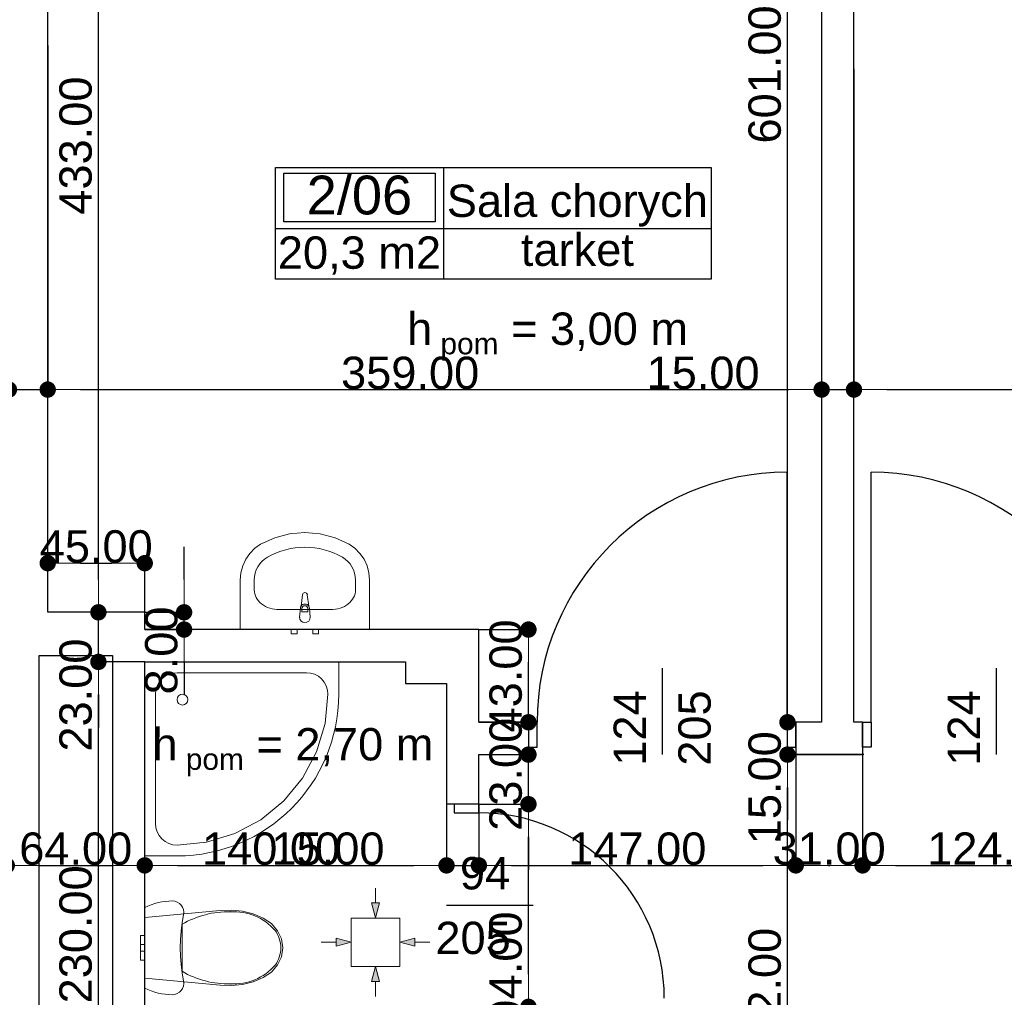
# Model space of a CAD drawing. Header units: millimetres. Extents: x -175445 to -20415, y -559200 to 231527.
# Tile 239 of 256: x -153311 to -148743, y -21024 to -16489. Entities that reach past the tile are written whole.
import ezdxf
from ezdxf.enums import TextEntityAlignment as Align

# ---------------------------------------------------------------- set-up
doc = ezdxf.new("R2010")
doc.units = ezdxf.units.MM
doc.header["$MEASUREMENT"] = 0
for name, color, linetype in [('Drzwi', 7, 'Continuous'), ('Linia', 7, 'Continuous'), ('Obiekt', 7, 'Continuous'), ('Strefa', 7, 'Continuous'), ('Słup', 7, 'Continuous'), ('Tekst', 7, 'Continuous'), ('Wymiary', 63, 'Continuous'), ('Ściana', 7, 'Continuous')]:
    doc.layers.add(name, color=color, linetype=linetype)
doc.styles.add('Arial', font='txt')
doc.styles.add('Times new roman', font='txt')
doc.dimstyles.new('GENERATED_STYLE__1', dxfattribs={"dimtxt": 150, "dimasz": 152, "dimexe": 0.18, "dimexo": 0, "dimgap": 0.09, "dimtad": 1, "dimtih": 1, "dimtoh": 1, "dimlfac": 0.1, "dimzin": 0, "dimdsep": 46, "dimtxsty": 'Arial', "dimblk": 'ARROWHEAD_11', "dimblk1": 'ARROWHEAD_11', "dimblk2": 'ARROWHEAD_11', "dimcen": 0.09, "dimclrd": 114, "dimclre": 114, "dimclrt": 114, "dimazin": 0, "dimtfac": 1, "dimtdec": 4, "dimtmove": 0, "dimatfit": 3, "dimfxl": 1, "dimtolj": 1, "dimtzin": 0, "dimarcsym": 0})
doc.dimstyles.new('GENERATED_STYLE__3', dxfattribs={"dimtxt": 150, "dimasz": 152, "dimexe": 0.18, "dimexo": 0, "dimgap": 0.09, "dimtad": 1, "dimlfac": 0.1, "dimzin": 0, "dimdsep": 46, "dimtxsty": 'Arial', "dimblk": 'ARROWHEAD_11', "dimblk1": 'ARROWHEAD_11', "dimblk2": 'ARROWHEAD_11', "dimcen": 0.09, "dimclrd": 114, "dimclre": 114, "dimclrt": 114, "dimazin": 0, "dimtfac": 1, "dimtdec": 4, "dimtmove": 2, "dimatfit": 3, "dimfxl": 1, "dimtolj": 1, "dimtzin": 0, "dimarcsym": 0})
doc.dimstyles.new('GENERATED_STYLE__4', dxfattribs={"dimtxt": 150, "dimasz": 152, "dimexe": 0.18, "dimexo": 0, "dimgap": 0.09, "dimtad": 1, "dimtih": 1, "dimtoh": 1, "dimlfac": 0.1, "dimzin": 0, "dimdsep": 46, "dimtxsty": 'Arial', "dimblk": 'ARROWHEAD_11', "dimblk1": 'ARROWHEAD_11', "dimblk2": 'ARROWHEAD_11', "dimcen": 0.09, "dimclrd": 114, "dimclre": 114, "dimclrt": 114, "dimazin": 0, "dimtfac": 1, "dimtdec": 4, "dimtmove": 2, "dimatfit": 3, "dimfxl": 1, "dimtolj": 1, "dimtzin": 0, "dimarcsym": 0})

# ---------------------------------------------------------------- blocks, each defined once
blk = doc.blocks.new('Sala chorych_2_06_9', base_point=(-145652.4, 39600))
at = {"layer": 'Strefa'}
for p, q in [((-146431.5, 39882.8), (-144409.7, 39882.8)), ((-146431.5, 39364.2), (-146431.5, 39882.8)), ((-145652.4, 39882.8), (-145652.4, 39364.2)), ((-144409.7, 39882.8), (-144409.7, 39364.2)), ((-146392.5, 39856.9), (-145691.4, 39856.9)), ((-146392.5, 39630.6), (-146392.5, 39856.9)), ((-145691.4, 39856.9), (-145691.4, 39630.6)), ((-146431.5, 39600), (-144409.7, 39600)), ((-145691.4, 39630.6), (-146392.5, 39630.6)), ((-144409.7, 39364.2), (-146431.5, 39364.2))]:
    blk.add_line(p, q, dxfattribs=at)
at = {"layer": 'Strefa', "style": 'Arial'}
for tag, height, p in [('ROOM_NUMBER', 180, (-146042, 39754.9)), ('ROOM_NAME', 150, (-145031.1, 39728.4)), ('ROOM_CALC_AREA', 150, (-146042, 39487.9)), ('floor_f', 150, (-145031.1, 39501.3))]:
    blk.add_attdef(tag, text='', height=height, dxfattribs=at).set_placement(p, align=Align.MIDDLE_CENTER)
blk = doc.blocks.new('ARROWHEAD_11')
at = {"color": 0, "linetype": 'Continuous', "lineweight": 0}
blk.add_line((0, 0), (-1, 0), dxfattribs=at)
at = {"color": 0, "linetype": 'Continuous', "lineweight": 0, "const_width": 0.25, "flags": 128}
blk.add_lwpolyline([(-0.125, 0, 1), (0.125, 0, 1)], format="xyb", close=True, dxfattribs=at)
blk = doc.blocks.new('*D2376')
at = {"layer": 'Defpoints', "color": 0}
for p in [(-153360.7, -16608.8), (-153180.7, -16608.8), (-153180.7, -18204.9)]:
    blk.add_point(p, dxfattribs=at)
at = {"layer": 'Wymiary', "color": 114, "lineweight": -2}
for p, q in [((-153360.7, -16608.8), (-153360.7, -18205.1)), ((-153180.7, -16608.8), (-153180.7, -18205.1)), ((-154156.4, -18204.9), (-153664.7, -18204.9)), ((-153664.7, -18204.9), (-153512.7, -18204.9)), ((-153360.7, -18204.9), (-153180.7, -18204.9)), ((-153028.7, -18204.9), (-152876.7, -18204.9))]:
    blk.add_line(p, q, dxfattribs=at)
at = {"layer": 'Wymiary', "color": 114, "lineweight": -2, "xscale": 152, "yscale": 152, "zscale": 152}
blk.add_blockref('ARROWHEAD_11', (-153360.7, -18204.9), dxfattribs=at)
at = {"layer": 'Wymiary', "color": 114, "lineweight": -2, "xscale": 152, "yscale": 152, "zscale": 152, "rotation": 180}
blk.add_blockref('ARROWHEAD_11', (-153180.7, -18204.9), dxfattribs=at)
at = {"layer": 'Wymiary', "color": 114, "lineweight": 13, "insert": (-153910.6, -18128.2), "char_height": 150, "attachment_point": 5, "style": 'Arial'}
blk.add_mtext('\\A1;18.00', dxfattribs=at)
blk = doc.blocks.new('*D2377')
at = {"layer": 'Defpoints', "color": 0}
for p in [(-153180.7, -16608.8), (-149590.7, -16716.8), (-149590.7, -18204.9)]:
    blk.add_point(p, dxfattribs=at)
at = {"layer": 'Wymiary', "color": 114, "lineweight": -2}
for p, q in [((-153180.7, -16608.8), (-153180.7, -18205.1)), ((-149590.7, -16716.8), (-149590.7, -18205.1)), ((-153028.7, -18204.9), (-149742.7, -18204.9))]:
    blk.add_line(p, q, dxfattribs=at)
at = {"layer": 'Wymiary', "color": 114, "lineweight": -2, "xscale": 152, "yscale": 152, "zscale": 152, "rotation": 180}
blk.add_blockref('ARROWHEAD_11', (-153180.7, -18204.9), dxfattribs=at)
at = {"layer": 'Wymiary', "color": 114, "lineweight": -2, "xscale": 152, "yscale": 152, "zscale": 152}
blk.add_blockref('ARROWHEAD_11', (-149590.7, -18204.9), dxfattribs=at)
at = {"layer": 'Wymiary', "color": 114, "lineweight": 13, "insert": (-151499.6, -18128.2), "char_height": 150, "attachment_point": 5, "style": 'Arial'}
blk.add_mtext('\\A1;359.00', dxfattribs=at)
blk = doc.blocks.new('*D2378')
at = {"layer": 'Defpoints', "color": 0}
for p in [(-149590.7, -16716.8), (-149440.7, -16716.8), (-149440.7, -18204.9)]:
    blk.add_point(p, dxfattribs=at)
at = {"layer": 'Wymiary', "color": 114, "lineweight": -2}
for p, q in [((-149590.7, -16716.8), (-149590.7, -18205.1)), ((-149440.7, -16716.8), (-149440.7, -18205.1)), ((-150386.4, -18204.9), (-149894.7, -18204.9)), ((-149894.7, -18204.9), (-149742.7, -18204.9)), ((-149590.7, -18204.9), (-149440.7, -18204.9)), ((-149288.7, -18204.9), (-149136.7, -18204.9))]:
    blk.add_line(p, q, dxfattribs=at)
at = {"layer": 'Wymiary', "color": 114, "lineweight": -2, "xscale": 152, "yscale": 152, "zscale": 152}
blk.add_blockref('ARROWHEAD_11', (-149590.7, -18204.9), dxfattribs=at)
at = {"layer": 'Wymiary', "color": 114, "lineweight": -2, "xscale": 152, "yscale": 152, "zscale": 152, "rotation": 180}
blk.add_blockref('ARROWHEAD_11', (-149440.7, -18204.9), dxfattribs=at)
at = {"layer": 'Wymiary', "color": 114, "lineweight": 13, "insert": (-150140.6, -18128.2), "char_height": 150, "attachment_point": 5, "style": 'Arial'}
blk.add_mtext('\\A1;15.00', dxfattribs=at)
blk = doc.blocks.new('*D2379')
at = {"layer": 'Defpoints', "color": 0}
for p in [(-146100.7, -16581.5), (-149440.7, -16716.8), (-146100.7, -18204.9)]:
    blk.add_point(p, dxfattribs=at)
at = {"layer": 'Wymiary', "color": 114, "lineweight": -2}
for p, q in [((-146100.7, -16581.5), (-146100.7, -18205.1)), ((-149440.7, -16716.8), (-149440.7, -18205.1)), ((-149288.7, -18204.9), (-146252.7, -18204.9))]:
    blk.add_line(p, q, dxfattribs=at)
at = {"layer": 'Wymiary', "color": 114, "lineweight": -2, "xscale": 152, "yscale": 152, "zscale": 152, "rotation": 180}
blk.add_blockref('ARROWHEAD_11', (-149440.7, -18204.9), dxfattribs=at)
at = {"layer": 'Wymiary', "color": 114, "lineweight": -2, "xscale": 152, "yscale": 152, "zscale": 152}
blk.add_blockref('ARROWHEAD_11', (-146100.7, -18204.9), dxfattribs=at)
at = {"layer": 'Wymiary', "color": 114, "lineweight": 13, "insert": (-147770.7, -18128.2), "char_height": 150, "attachment_point": 5, "style": 'Arial'}
blk.add_mtext('\\A1;334.00', dxfattribs=at)
blk = doc.blocks.new('*D2611')
at = {"layer": 'Defpoints', "color": 0}
for p in [(-152730.7, -19238.1), (-152548.2, -19238.1), (-152730.7, -19318.1)]:
    blk.add_point(p, dxfattribs=at)
at = {"layer": 'Wymiary', "color": 114, "lineweight": -2}
for p, q in [((-152548.2, -19086.1), (-152548.2, -18934.1)), ((-152730.7, -19238.1), (-152548, -19238.1)), ((-152548.2, -19318.1), (-152548.2, -19238.1)), ((-152730.7, -19318.1), (-152548, -19318.1)), ((-152548.2, -19470.1), (-152548.2, -19622.1))]:
    blk.add_line(p, q, dxfattribs=at)
at = {"layer": 'Wymiary', "color": 114, "lineweight": -2, "xscale": 152, "yscale": 152, "zscale": 152}
for p, rotation in [((-152548.2, -19238.1), 270), ((-152548.2, -19318.1), 90)]:
    blk.add_blockref('ARROWHEAD_11', p, dxfattribs=dict(at, rotation=rotation))
at = {"layer": 'Wymiary', "color": 114, "lineweight": 13, "insert": (-152653.2, -19415), "char_height": 150, "attachment_point": 5, "rotation": 90, "style": 'Arial'}
blk.add_mtext('\\A1;8.00', dxfattribs=at)
blk = doc.blocks.new('*D2612')
at = {"layer": 'Defpoints', "color": 0}
for p in [(-152730.7, -19010.1), (-153180.7, -19238.1), (-152730.7, -19238.1)]:
    blk.add_point(p, dxfattribs=at)
at = {"layer": 'Wymiary', "color": 114, "lineweight": -2}
for p, q in [((-153180.7, -19238.1), (-153180.7, -19010)), ((-153028.7, -19010.1), (-152882.7, -19010.1)), ((-152730.7, -19238.1), (-152730.7, -19010))]:
    blk.add_line(p, q, dxfattribs=at)
at = {"layer": 'Wymiary', "color": 114, "lineweight": -2, "xscale": 152, "yscale": 152, "zscale": 152, "rotation": 180}
blk.add_blockref('ARROWHEAD_11', (-153180.7, -19010.1), dxfattribs=at)
at = {"layer": 'Wymiary', "color": 114, "lineweight": -2, "xscale": 152, "yscale": 152, "zscale": 152}
blk.add_blockref('ARROWHEAD_11', (-152730.7, -19010.1), dxfattribs=at)
at = {"layer": 'Wymiary', "color": 114, "lineweight": 13, "insert": (-152955.7, -18933.5), "char_height": 150, "attachment_point": 5, "style": 'Arial'}
blk.add_mtext('\\A1;45.00', dxfattribs=at)
blk = doc.blocks.new('*D2613')
at = {"layer": 'Defpoints', "color": 0}
for p in [(-149749.2, -19898.1), (-149395.7, -19898.1), (-151180.7, -21918.1)]:
    blk.add_point(p, dxfattribs=at)
at = {"layer": 'Wymiary', "color": 114, "lineweight": -2}
for p, q in [((-149395.7, -19898.1), (-149749.4, -19898.1)), ((-149749.2, -21766.1), (-149749.2, -20050.1)), ((-151180.7, -21918.1), (-149749, -21918.1))]:
    blk.add_line(p, q, dxfattribs=at)
at = {"layer": 'Wymiary', "color": 114, "lineweight": -2, "xscale": 152, "yscale": 152, "zscale": 152}
for p, rotation in [((-149749.2, -19898.1), 90), ((-149749.2, -21918.1), 270)]:
    blk.add_blockref('ARROWHEAD_11', p, dxfattribs=dict(at, rotation=rotation))
at = {"layer": 'Wymiary', "color": 114, "lineweight": 13, "insert": (-149854.2, -21021.9), "char_height": 150, "attachment_point": 5, "rotation": 90, "style": 'Arial'}
blk.add_mtext('\\A1;202.00', dxfattribs=at)
blk = doc.blocks.new('*D2614')
at = {"layer": 'Defpoints', "color": 0}
for p in [(-149749.2, -19748.1), (-149590.7, -19748.1), (-149395.7, -19898.1)]:
    blk.add_point(p, dxfattribs=at)
at = {"layer": 'Wymiary', "color": 114, "lineweight": -2}
for p, q in [((-149749.2, -19596.1), (-149749.2, -19444.1)), ((-149590.7, -19748.1), (-149749.4, -19748.1)), ((-149749.2, -19898.1), (-149749.2, -19748.1)), ((-149395.7, -19898.1), (-149749.4, -19898.1)), ((-149749.2, -20050.1), (-149749.2, -20202.1))]:
    blk.add_line(p, q, dxfattribs=at)
at = {"layer": 'Wymiary', "color": 114, "lineweight": -2, "xscale": 152, "yscale": 152, "zscale": 152}
for p, rotation in [((-149749.2, -19748.1), 270), ((-149749.2, -19898.1), 90)]:
    blk.add_blockref('ARROWHEAD_11', p, dxfattribs=dict(at, rotation=rotation))
at = {"layer": 'Wymiary', "color": 114, "lineweight": 13, "insert": (-149854.2, -20051.9), "char_height": 150, "attachment_point": 5, "rotation": 90, "style": 'Arial'}
blk.add_mtext('\\A1;15.00', dxfattribs=at)
blk = doc.blocks.new('*D2615')
at = {"layer": 'Defpoints', "color": 0}
for p in [(-149749.2, -13738.1), (-149590.7, -13738.1), (-149590.7, -19748.1)]:
    blk.add_point(p, dxfattribs=at)
at = {"layer": 'Wymiary', "color": 114, "lineweight": -2}
for p, q in [((-149590.7, -13738.1), (-149749.4, -13738.1)), ((-149749.2, -19596.1), (-149749.2, -13890.1)), ((-149590.7, -19748.1), (-149749.4, -19748.1))]:
    blk.add_line(p, q, dxfattribs=at)
at = {"layer": 'Wymiary', "color": 114, "lineweight": -2, "xscale": 152, "yscale": 152, "zscale": 152}
for p, rotation in [((-149749.2, -13738.1), 90), ((-149749.2, -19748.1), 270)]:
    blk.add_blockref('ARROWHEAD_11', p, dxfattribs=dict(at, rotation=rotation))
at = {"layer": 'Wymiary', "color": 114, "lineweight": 13, "insert": (-149854.2, -16743.1), "char_height": 150, "attachment_point": 5, "rotation": 90, "style": 'Arial'}
blk.add_mtext('\\A1;601.00', dxfattribs=at)
blk = doc.blocks.new('*D2616')
at = {"layer": 'Defpoints', "color": 0}
for p in [(-152945.6, -19468.1), (-152730.7, -19468.1), (-152730.7, -21768.1)]:
    blk.add_point(p, dxfattribs=at)
at = {"layer": 'Wymiary', "color": 114, "lineweight": -2}
for p, q in [((-152730.7, -19468.1), (-152945.8, -19468.1)), ((-152945.6, -21616.1), (-152945.6, -19620.1)), ((-152730.7, -21768.1), (-152945.8, -21768.1))]:
    blk.add_line(p, q, dxfattribs=at)
at = {"layer": 'Wymiary', "color": 114, "lineweight": -2, "xscale": 152, "yscale": 152, "zscale": 152}
for p, rotation in [((-152945.6, -19468.1), 90), ((-152945.6, -21768.1), 270)]:
    blk.add_blockref('ARROWHEAD_11', p, dxfattribs=dict(at, rotation=rotation))
at = {"layer": 'Wymiary', "color": 114, "lineweight": 13, "insert": (-153050.6, -20731.9), "char_height": 150, "attachment_point": 5, "rotation": 90, "style": 'Arial'}
blk.add_mtext('\\A1;230.00', dxfattribs=at)
blk = doc.blocks.new('*D2617')
at = {"layer": 'Defpoints', "color": 0}
for p in [(-152945.6, -19238.1), (-152730.7, -19238.1), (-152730.7, -19468.1)]:
    blk.add_point(p, dxfattribs=at)
at = {"layer": 'Wymiary', "color": 114, "lineweight": -2}
for p, q in [((-152945.6, -19086.1), (-152945.6, -18934.1)), ((-152730.7, -19238.1), (-152945.8, -19238.1)), ((-152945.6, -19468.1), (-152945.6, -19238.1)), ((-152730.7, -19468.1), (-152945.8, -19468.1)), ((-152945.6, -19620.1), (-152945.6, -19772.1))]:
    blk.add_line(p, q, dxfattribs=at)
at = {"layer": 'Wymiary', "color": 114, "lineweight": -2, "xscale": 152, "yscale": 152, "zscale": 152}
for p, rotation in [((-152945.6, -19238.1), 270), ((-152945.6, -19468.1), 90)]:
    blk.add_blockref('ARROWHEAD_11', p, dxfattribs=dict(at, rotation=rotation))
at = {"layer": 'Wymiary', "color": 114, "lineweight": 13, "insert": (-153050.6, -19621.9), "char_height": 150, "attachment_point": 5, "rotation": 90, "style": 'Arial'}
blk.add_mtext('\\A1;23.00', dxfattribs=at)
blk = doc.blocks.new('*D2618')
at = {"layer": 'Defpoints', "color": 0}
for p in [(-152945.6, -14908.1), (-152823.2, -14908.1), (-152730.7, -19238.1)]:
    blk.add_point(p, dxfattribs=at)
at = {"layer": 'Wymiary', "color": 114, "lineweight": -2}
for p, q in [((-152823.2, -14908.1), (-152945.8, -14908.1)), ((-152945.6, -19086.1), (-152945.6, -15060.1)), ((-152730.7, -19238.1), (-152945.8, -19238.1))]:
    blk.add_line(p, q, dxfattribs=at)
at = {"layer": 'Wymiary', "color": 114, "lineweight": -2, "xscale": 152, "yscale": 152, "zscale": 152}
for p, rotation in [((-152945.6, -14908.1), 90), ((-152945.6, -19238.1), 270)]:
    blk.add_blockref('ARROWHEAD_11', p, dxfattribs=dict(at, rotation=rotation))
at = {"layer": 'Wymiary', "color": 114, "lineweight": 13, "insert": (-153050.6, -17073.1), "char_height": 150, "attachment_point": 5, "rotation": 90, "style": 'Arial'}
blk.add_mtext('\\A1;433.00', dxfattribs=at)
blk = doc.blocks.new('*D2630')
at = {"layer": 'Defpoints', "color": 0}
for p in [(-151180.7, -20128.1), (-150950.7, -20128.1), (-151180.7, -21068.1)]:
    blk.add_point(p, dxfattribs=at)
at = {"layer": 'Wymiary', "color": 114, "lineweight": -2}
for p, q in [((-151180.7, -20128.1), (-150950.5, -20128.1)), ((-150950.7, -20916.1), (-150950.7, -20280.1)), ((-151180.7, -21068.1), (-150950.5, -21068.1))]:
    blk.add_line(p, q, dxfattribs=at)
at = {"layer": 'Wymiary', "color": 114, "lineweight": -2, "xscale": 152, "yscale": 152, "zscale": 152}
for p, rotation in [((-150950.7, -20128.1), 90), ((-150950.7, -21068.1), 270)]:
    blk.add_blockref('ARROWHEAD_11', p, dxfattribs=dict(at, rotation=rotation))
at = {"layer": 'Wymiary', "color": 114, "lineweight": 13, "insert": (-151055.7, -20887.8), "char_height": 150, "attachment_point": 5, "rotation": 90, "style": 'Arial'}
blk.add_mtext('\\A1;94.00', dxfattribs=at)
blk = doc.blocks.new('*D2631')
at = {"layer": 'Defpoints', "color": 0}
for p in [(-151180.7, -19898.1), (-150950.7, -19898.1), (-151180.7, -20128.1)]:
    blk.add_point(p, dxfattribs=at)
at = {"layer": 'Wymiary', "color": 114, "lineweight": -2}
for p, q in [((-150950.7, -19746.1), (-150950.7, -19594.1)), ((-151180.7, -19898.1), (-150950.5, -19898.1)), ((-150950.7, -20128.1), (-150950.7, -19898.1)), ((-151180.7, -20128.1), (-150950.5, -20128.1)), ((-150950.7, -20280.1), (-150950.7, -20432.1))]:
    blk.add_line(p, q, dxfattribs=at)
at = {"layer": 'Wymiary', "color": 114, "lineweight": -2, "xscale": 152, "yscale": 152, "zscale": 152}
for p, rotation in [((-150950.7, -19898.1), 270), ((-150950.7, -20128.1), 90)]:
    blk.add_blockref('ARROWHEAD_11', p, dxfattribs=dict(at, rotation=rotation))
at = {"layer": 'Wymiary', "color": 114, "lineweight": 13, "insert": (-151055.7, -19989.6), "char_height": 150, "attachment_point": 5, "rotation": 90, "style": 'Arial'}
blk.add_mtext('\\A1;23.00', dxfattribs=at)
blk = doc.blocks.new('*D2906')
at = {"layer": 'Defpoints', "color": 0}
for p in [(-151180.7, -19318.1), (-150950.7, -19318.1), (-151180.7, -19748.1)]:
    blk.add_point(p, dxfattribs=at)
at = {"layer": 'Wymiary', "color": 114, "lineweight": -2}
for p, q in [((-151180.7, -19318.1), (-150950.5, -19318.1)), ((-150950.7, -19596.1), (-150950.7, -19470.1)), ((-151180.7, -19748.1), (-150950.5, -19748.1))]:
    blk.add_line(p, q, dxfattribs=at)
at = {"layer": 'Wymiary', "color": 114, "lineweight": -2, "xscale": 152, "yscale": 152, "zscale": 152}
for p, rotation in [((-150950.7, -19318.1), 90), ((-150950.7, -19748.1), 270)]:
    blk.add_blockref('ARROWHEAD_11', p, dxfattribs=dict(at, rotation=rotation))
at = {"layer": 'Wymiary', "color": 114, "lineweight": 13, "insert": (-151055.7, -19533.1), "char_height": 150, "attachment_point": 5, "rotation": 90, "style": 'Arial'}
blk.add_mtext('\\A1;43.00', dxfattribs=at)
blk = doc.blocks.new('*D3001')
at = {"layer": 'Defpoints', "color": 0}
for p in [(-153370.7, -19438.1), (-152730.7, -20412.1), (-152730.7, -20603.1)]:
    blk.add_point(p, dxfattribs=at)
at = {"layer": 'Wymiary', "color": 114, "lineweight": -2}
for p, q in [((-153370.7, -19438.1), (-153370.7, -20412.3)), ((-153218.7, -20412.1), (-152882.7, -20412.1)), ((-152730.7, -20603.1), (-152730.7, -20411.9))]:
    blk.add_line(p, q, dxfattribs=at)
at = {"layer": 'Wymiary', "color": 114, "lineweight": -2, "xscale": 152, "yscale": 152, "zscale": 152, "rotation": 180}
blk.add_blockref('ARROWHEAD_11', (-153370.7, -20412.1), dxfattribs=at)
at = {"layer": 'Wymiary', "color": 114, "lineweight": -2, "xscale": 152, "yscale": 152, "zscale": 152}
blk.add_blockref('ARROWHEAD_11', (-152730.7, -20412.1), dxfattribs=at)
at = {"layer": 'Wymiary', "color": 114, "lineweight": 13, "insert": (-153050.7, -20335.4), "char_height": 150, "attachment_point": 5, "style": 'Arial'}
blk.add_mtext('\\A1;64.00', dxfattribs=at)
blk = doc.blocks.new('*D3002')
at = {"layer": 'Defpoints', "color": 0}
for p in [(-151330.7, -19568.1), (-151330.7, -20412.1), (-152730.7, -20603.1)]:
    blk.add_point(p, dxfattribs=at)
at = {"layer": 'Wymiary', "color": 114, "lineweight": -2}
for p, q in [((-151330.7, -19568.1), (-151330.7, -20412.3)), ((-152730.7, -20603.1), (-152730.7, -20411.9)), ((-152578.7, -20412.1), (-151482.7, -20412.1))]:
    blk.add_line(p, q, dxfattribs=at)
at = {"layer": 'Wymiary', "color": 114, "lineweight": -2, "xscale": 152, "yscale": 152, "zscale": 152, "rotation": 180}
blk.add_blockref('ARROWHEAD_11', (-152730.7, -20412.1), dxfattribs=at)
at = {"layer": 'Wymiary', "color": 114, "lineweight": -2, "xscale": 152, "yscale": 152, "zscale": 152}
blk.add_blockref('ARROWHEAD_11', (-151330.7, -20412.1), dxfattribs=at)
at = {"layer": 'Wymiary', "color": 114, "lineweight": 13, "insert": (-152144.6, -20335.4), "char_height": 150, "attachment_point": 5, "style": 'Arial'}
blk.add_mtext('\\A1;140.00', dxfattribs=at)
blk = doc.blocks.new('*D3003')
at = {"layer": 'Defpoints', "color": 0}
for p in [(-151330.7, -19568.1), (-151180.7, -20128.1), (-151180.7, -20412.1)]:
    blk.add_point(p, dxfattribs=at)
at = {"layer": 'Wymiary', "color": 114, "lineweight": -2}
for p, q in [((-151330.7, -19568.1), (-151330.7, -20412.3)), ((-151180.7, -20128.1), (-151180.7, -20412.3)), ((-152126.4, -20412.1), (-151634.7, -20412.1)), ((-151634.7, -20412.1), (-151482.7, -20412.1)), ((-151330.7, -20412.1), (-151180.7, -20412.1)), ((-151028.7, -20412.1), (-150876.7, -20412.1))]:
    blk.add_line(p, q, dxfattribs=at)
at = {"layer": 'Wymiary', "color": 114, "lineweight": -2, "xscale": 152, "yscale": 152, "zscale": 152}
blk.add_blockref('ARROWHEAD_11', (-151330.7, -20412.1), dxfattribs=at)
at = {"layer": 'Wymiary', "color": 114, "lineweight": -2, "xscale": 152, "yscale": 152, "zscale": 152, "rotation": 180}
blk.add_blockref('ARROWHEAD_11', (-151180.7, -20412.1), dxfattribs=at)
at = {"layer": 'Wymiary', "color": 114, "lineweight": 13, "insert": (-151880.6, -20335.4), "char_height": 150, "attachment_point": 5, "style": 'Arial'}
blk.add_mtext('\\A1;15.00', dxfattribs=at)
blk = doc.blocks.new('*D3004')
at = {"layer": 'Defpoints', "color": 0}
for p in [(-149710.7, -19898.1), (-151180.7, -20128.1), (-149710.7, -20412.1)]:
    blk.add_point(p, dxfattribs=at)
at = {"layer": 'Wymiary', "color": 114, "lineweight": -2}
for p, q in [((-149710.7, -19898.1), (-149710.7, -20412.3)), ((-151180.7, -20128.1), (-151180.7, -20412.3)), ((-151028.7, -20412.1), (-149862.7, -20412.1))]:
    blk.add_line(p, q, dxfattribs=at)
at = {"layer": 'Wymiary', "color": 114, "lineweight": -2, "xscale": 152, "yscale": 152, "zscale": 152, "rotation": 180}
blk.add_blockref('ARROWHEAD_11', (-151180.7, -20412.1), dxfattribs=at)
at = {"layer": 'Wymiary', "color": 114, "lineweight": -2, "xscale": 152, "yscale": 152, "zscale": 152}
blk.add_blockref('ARROWHEAD_11', (-149710.7, -20412.1), dxfattribs=at)
at = {"layer": 'Wymiary', "color": 114, "lineweight": 13, "insert": (-150445.7, -20335.4), "char_height": 150, "attachment_point": 5, "style": 'Arial'}
blk.add_mtext('\\A1;147.00', dxfattribs=at)
blk = doc.blocks.new('*D3005')
at = {"layer": 'Defpoints', "color": 0}
for p in [(-149710.7, -19898.1), (-149400.7, -19898.1), (-149400.7, -20412.1)]:
    blk.add_point(p, dxfattribs=at)
at = {"layer": 'Wymiary', "color": 114, "lineweight": -2}
for p, q in [((-149710.7, -19898.1), (-149710.7, -20412.3)), ((-149400.7, -19898.1), (-149400.7, -20412.3)), ((-149558.7, -20412.1), (-149552.7, -20412.1))]:
    blk.add_line(p, q, dxfattribs=at)
at = {"layer": 'Wymiary', "color": 114, "lineweight": -2, "xscale": 152, "yscale": 152, "zscale": 152, "rotation": 180}
blk.add_blockref('ARROWHEAD_11', (-149710.7, -20412.1), dxfattribs=at)
at = {"layer": 'Wymiary', "color": 114, "lineweight": -2, "xscale": 152, "yscale": 152, "zscale": 152}
blk.add_blockref('ARROWHEAD_11', (-149400.7, -20412.1), dxfattribs=at)
at = {"layer": 'Wymiary', "color": 114, "lineweight": 13, "insert": (-149555.7, -20335.4), "char_height": 150, "attachment_point": 5, "style": 'Arial'}
blk.add_mtext('\\A1;31.00', dxfattribs=at)
blk = doc.blocks.new('*D3006')
at = {"layer": 'Defpoints', "color": 0}
for p in [(-149400.7, -19898.1), (-148160.7, -19898.1), (-148160.7, -20412.1)]:
    blk.add_point(p, dxfattribs=at)
at = {"layer": 'Wymiary', "color": 114, "lineweight": -2}
for p, q in [((-149400.7, -19898.1), (-149400.7, -20412.3)), ((-148160.7, -19898.1), (-148160.7, -20412.3)), ((-149248.7, -20412.1), (-148312.7, -20412.1))]:
    blk.add_line(p, q, dxfattribs=at)
at = {"layer": 'Wymiary', "color": 114, "lineweight": -2, "xscale": 152, "yscale": 152, "zscale": 152, "rotation": 180}
blk.add_blockref('ARROWHEAD_11', (-149400.7, -20412.1), dxfattribs=at)
at = {"layer": 'Wymiary', "color": 114, "lineweight": -2, "xscale": 152, "yscale": 152, "zscale": 152}
blk.add_blockref('ARROWHEAD_11', (-148160.7, -20412.1), dxfattribs=at)
at = {"layer": 'Wymiary', "color": 114, "lineweight": 13, "insert": (-148780.7, -20335.4), "char_height": 150, "attachment_point": 5, "style": 'Arial'}
blk.add_mtext('\\A1;124.00', dxfattribs=at)

msp = doc.modelspace()

# ---------------------------------------------------------------- hatches: boundary and pattern name
at = {"layer": 'Linia', "linetype": 'Continuous', "lineweight": 13}
for points in [[(-151659.909, -20655.989), (-151641.065, -20586.038), (-151678.565, -20585.988)], [(-151772.859, -20768.489), (-151842.835, -20749.739), (-151842.835, -20787.239)], [(-151547.559, -20768.489), (-151477.583, -20787.239), (-151477.583, -20749.739)], [(-151659.909, -20880.989), (-151678.565, -20950.99), (-151641.065, -20950.94)]]:
    msp.add_hatch(color=150, dxfattribs=at).paths.add_polyline_path(points)

# ---------------------------------------------------------------- linework, layer by layer
at = {"layer": 'Drzwi'}
for p, q in [((-149750.722, -19748.06), (-149750.722, -18588.06)), ((-149360.722, -19748.06), (-149360.722, -18588.06)), ((-150910.722, -19748.06), (-150950.722, -19748.06)), ((-150950.722, -19748.06), (-150950.722, -19863.06)), ((-150950.722, -19748.06), (-150950.722, -19863.06)), ((-150910.722, -19863.06), (-150910.722, -19748.06)), ((-149710.722, -19748.06), (-149750.722, -19748.06)), ((-149750.722, -19748.06), (-149750.722, -19863.06)), ((-149710.722, -19863.06), (-149710.722, -19748.06)), ((-149710.722, -19748.06), (-149710.722, -19863.06)), ((-149400.722, -19748.06), (-149360.722, -19748.06)), ((-149400.722, -19863.06), (-149400.722, -19748.06)), ((-149400.722, -19748.06), (-149400.722, -19863.06)), ((-149360.722, -19748.06), (-149360.722, -19863.06)), ((-150950.722, -19863.06), (-150910.722, -19863.06)), ((-149750.722, -19863.06), (-149710.722, -19863.06)), ((-149360.722, -19863.06), (-149400.722, -19863.06)), ((-151295.722, -20128.06), (-151295.722, -20168.06)), ((-151180.722, -20128.06), (-151295.722, -20128.06)), ((-151180.722, -20128.06), (-151295.722, -20128.06)), ((-151180.722, -20168.06), (-151180.722, -20128.06)), ((-151295.722, -20168.06), (-151180.722, -20168.06))]:
    msp.add_line(p, q, dxfattribs=at)
for centre, radius, start, end in [((-149750.722, -19748.06), 1160, 90, 180), ((-149360.722, -19748.06), 1160, 0, 90), ((-151180.722, -21028.06), 860, 0, 90)]:
    msp.add_arc(centre, radius, start, end, dxfattribs=at)
at = {"layer": 'Linia', "color": 150, "lineweight": 13}
for p, q in [((-151659.724, -20517.099), (-151659.815, -20586.013)), ((-151659.909, -20655.989), (-151678.565, -20585.988)), ((-151678.565, -20585.988), (-151641.065, -20586.038)), ((-151659.909, -20655.989), (-151641.065, -20586.038)), ((-151547.559, -20656.139), (-151772.559, -20656.139)), ((-151772.559, -20656.139), (-151772.559, -20880.839)), ((-151547.559, -20880.839), (-151547.559, -20656.139)), ((-151911.75, -20768.489), (-151842.835, -20768.489)), ((-151772.859, -20768.489), (-151842.835, -20749.739)), ((-151842.835, -20787.239), (-151842.835, -20749.739)), ((-151772.859, -20768.489), (-151842.835, -20787.239)), ((-151547.559, -20768.489), (-151477.583, -20749.739)), ((-151547.559, -20768.489), (-151477.583, -20787.239)), ((-151477.583, -20749.739), (-151477.583, -20787.239)), ((-151408.668, -20768.489), (-151477.583, -20768.489)), ((-151772.559, -20881.139), (-151547.559, -20881.139)), ((-151659.909, -20880.989), (-151678.565, -20950.99)), ((-151659.909, -20880.989), (-151641.065, -20950.94)), ((-151641.065, -20950.94), (-151678.565, -20950.99)), ((-151659.724, -21019.88), (-151659.815, -20950.965))]:
    msp.add_line(p, q, dxfattribs=at)
at = {"layer": 'Obiekt', "color": 8, "lineweight": 5}
for p, q in [((-152192.901, -18922.47), (-152127.709, -18892.528)), ((-152127.709, -18892.528), (-152058.689, -18874.229)), ((-152058.689, -18874.229), (-151987.727, -18868.074)), ((-151987.727, -18868.074), (-151916.766, -18874.229)), ((-151916.766, -18874.229), (-151847.745, -18892.528)), ((-151847.745, -18892.528), (-151782.553, -18922.47)), ((-152243.236, -18964.654), (-152219.879, -18941.2)), ((-152219.879, -18941.2), (-152192.901, -18922.47)), ((-151782.553, -18922.47), (-151755.575, -18941.2)), ((-151755.575, -18941.2), (-151732.218, -18964.654)), ((-152276.24, -19022.603), (-152262.226, -18992.08)), ((-152262.226, -18992.08), (-152243.236, -18964.654)), ((-151732.218, -18964.654), (-151713.229, -18992.08)), ((-151713.229, -18992.08), (-151699.214, -19022.603)), ((-152284.832, -19055.248), (-152276.24, -19022.603)), ((-151699.214, -19022.603), (-151690.622, -19055.248)), ((-152287.727, -19088.97), (-152284.832, -19055.248)), ((-152287.727, -19318.06), (-152287.727, -19088.97)), ((-152222.51, -19134.788), (-152222.51, -19088.97)), ((-151752.944, -19134.788), (-151752.944, -19088.97)), ((-151690.622, -19055.248), (-151687.727, -19088.97)), ((-151687.727, -19088.97), (-151687.727, -19318.06)), ((-152005.457, -19209.276), (-151998.827, -19156.342)), ((-151976.627, -19156.342), (-151969.997, -19209.276)), ((-151868.901, -19225.742), (-152106.553, -19225.742)), ((-152012.727, -19260.742), (-152008.727, -19218.789)), ((-152001.327, -19220.961), (-152001.327, -19235.832)), ((-151974.127, -19235.832), (-151974.127, -19220.961)), ((-151966.727, -19218.789), (-151962.727, -19260.742)), ((-152001.327, -19235.832), (-151974.127, -19235.832)), ((-151687.727, -19318.06), (-152287.727, -19318.06)), ((-152051.227, -19338.06), (-152051.227, -19318.06)), ((-152051.227, -19318.06), (-152024.227, -19318.06)), ((-152024.227, -19318.06), (-152024.227, -19338.06)), ((-151951.227, -19338.06), (-151951.227, -19318.06)), ((-151951.227, -19318.06), (-151924.227, -19318.06)), ((-151924.227, -19318.06), (-151924.227, -19338.06)), ((-152024.227, -19338.06), (-152051.227, -19338.06)), ((-151924.227, -19338.06), (-151951.227, -19338.06)), ((-151830.722, -19468.06), (-152730.722, -19468.06)), ((-152730.722, -19468.06), (-152730.722, -20368.06)), ((-151830.722, -19618.06), (-151830.722, -19468.06)), ((-152651.433, -19547.35), (-152663.869, -19562.503)), ((-152636.279, -19534.914), (-152651.433, -19547.35)), ((-152618.99, -19525.673), (-152636.279, -19534.914)), ((-152600.231, -19519.982), (-152618.99, -19525.673)), ((-152580.722, -19518.06), (-152600.231, -19519.982)), ((-151980.722, -19518.06), (-152580.722, -19518.06)), ((-151961.213, -19519.982), (-151980.722, -19518.06)), ((-151942.454, -19525.673), (-151961.213, -19519.982)), ((-151925.165, -19534.914), (-151942.454, -19525.673)), ((-151910.011, -19547.35), (-151925.165, -19534.914)), ((-151897.575, -19562.503), (-151910.011, -19547.35)), ((-152673.11, -19579.792), (-152678.801, -19598.551)), ((-152663.869, -19562.503), (-152673.11, -19579.792)), ((-151888.334, -19579.792), (-151897.575, -19562.503)), ((-151882.644, -19598.551), (-151888.334, -19579.792)), ((-152678.801, -19598.551), (-152680.722, -19618.06)), ((-152680.722, -19618.06), (-152680.722, -20218.06)), ((-152680.722, -19618.06), (-152680.722, -20218.06)), ((-152680.722, -20218.06), (-152680.722, -19618.06)), ((-151894.172, -19754.624), (-151880.722, -19618.06)), ((-151880.722, -19618.06), (-151882.644, -19598.551)), ((-151934.006, -19885.939), (-151894.172, -19754.624)), ((-151998.693, -20006.96), (-151934.006, -19885.939)), ((-152085.747, -20113.035), (-151998.693, -20006.96)), ((-152191.823, -20200.089), (-152085.747, -20113.035)), ((-152680.722, -20218.06), (-152678.801, -20237.569)), ((-152312.844, -20264.776), (-152191.823, -20200.089)), ((-152678.801, -20237.569), (-152673.11, -20256.329)), ((-152673.11, -20256.329), (-152663.869, -20273.617)), ((-152663.869, -20273.617), (-152651.433, -20288.771)), ((-152444.159, -20304.61), (-152312.844, -20264.776)), ((-152651.433, -20288.771), (-152636.279, -20301.207)), ((-152636.279, -20301.207), (-152618.99, -20310.448)), ((-152618.99, -20310.448), (-152600.231, -20316.139)), ((-152600.231, -20316.139), (-152580.722, -20318.06)), ((-152580.722, -20318.06), (-152444.159, -20304.61)), ((-152730.722, -20368.06), (-152580.722, -20368.06)), ((-152715.647, -20600.565), (-152700.182, -20594.36)), ((-152700.182, -20594.36), (-152684.38, -20589.074)), ((-152684.38, -20589.074), (-152668.295, -20584.723)), ((-152668.295, -20584.723), (-152651.983, -20581.324)), ((-152651.983, -20581.324), (-152635.499, -20578.888)), ((-152635.499, -20578.888), (-152618.901, -20577.423)), ((-152618.901, -20577.423), (-152602.246, -20576.934)), ((-152602.246, -20576.934), (-152590.711, -20578.217)), ((-152590.711, -20578.217), (-152579.74, -20582.002)), ((-152579.74, -20582.002), (-152569.867, -20588.104)), ((-152569.867, -20588.104), (-152561.576, -20596.226)), ((-152561.576, -20596.226), (-152555.269, -20605.972)), ((-152730.722, -20607.666), (-152715.647, -20600.565)), ((-152730.722, -20981.202), (-152730.722, -20607.666)), ((-152730.722, -20653.459), (-152380.339, -20621.086)), ((-152550.772, -20639.934), (-152557.554, -20678.219)), ((-152555.269, -20605.972), (-152551.256, -20616.864)), ((-152551.256, -20616.864), (-152549.732, -20628.372)), ((-152549.732, -20628.372), (-152550.772, -20639.934)), ((-152380.339, -20621.086), (-152328.642, -20619.523)), ((-152328.642, -20619.523), (-152277.297, -20625.01)), ((-152277.297, -20625.01), (-152227.55, -20637.416)), ((-152227.55, -20637.416), (-152180.612, -20656.436)), ((-152730.722, -20935.409), (-152730.722, -20653.459)), ((-152557.554, -20678.219), (-152562.41, -20716.795)), ((-152557.679, -20794.434), (-152557.679, -20685.493)), ((-152180.612, -20656.436), (-152143.416, -20682.034)), ((-152143.416, -20682.034), (-152114.898, -20715.077)), ((-152562.41, -20716.795), (-152565.329, -20755.566)), ((-152114.898, -20715.077), (-152096.938, -20753.385)), ((-152750.722, -20737.434), (-152750.722, -20754.129)), ((-152730.722, -20737.434), (-152750.722, -20737.434)), ((-152750.722, -20754.129), (-152750.722, -20778.434)), ((-152750.722, -20778.434), (-152750.722, -20783.12)), ((-152730.722, -20778.434), (-152750.722, -20778.434)), ((-152730.722, -20737.434), (-152730.722, -20754.129)), ((-152730.722, -20754.129), (-152730.722, -20778.434)), ((-152730.722, -20778.434), (-152730.722, -20783.12)), ((-152565.329, -20755.566), (-152566.302, -20794.434)), ((-152096.938, -20753.385), (-152090.721, -20794.434)), ((-152750.722, -20783.12), (-152750.722, -20794.434)), ((-152750.722, -20794.434), (-152750.722, -20805.748)), ((-152750.722, -20805.748), (-152750.722, -20810.434)), ((-152730.722, -20810.434), (-152750.722, -20810.434)), ((-152750.722, -20810.434), (-152750.722, -20834.739)), ((-152730.722, -20783.12), (-152730.722, -20794.434)), ((-152730.722, -20794.434), (-152730.722, -20805.748)), ((-152730.722, -20805.748), (-152730.722, -20810.434)), ((-152730.722, -20810.434), (-152730.722, -20834.739)), ((-152566.302, -20794.434), (-152565.329, -20833.302)), ((-152557.679, -20903.375), (-152557.679, -20794.434)), ((-152099.361, -20794.435), (-152099.361, -20794.434)), ((-152090.721, -20794.434), (-152096.938, -20835.483)), ((-152750.722, -20834.739), (-152750.722, -20851.434)), ((-152730.722, -20851.434), (-152750.722, -20851.434)), ((-152730.722, -20834.739), (-152730.722, -20851.434)), ((-152565.329, -20833.302), (-152562.41, -20872.073)), ((-152562.41, -20872.073), (-152557.554, -20910.649)), ((-152096.938, -20835.483), (-152114.898, -20873.791)), ((-152557.554, -20910.649), (-152550.772, -20948.934)), ((-152143.416, -20906.834), (-152180.612, -20932.432)), ((-152114.898, -20873.791), (-152143.416, -20906.834)), ((-152126.172, -20875.51), (-152126.173, -20875.511)), ((-152380.339, -20967.782), (-152730.722, -20935.409)), ((-152549.732, -20960.496), (-152551.256, -20972.004)), ((-152550.772, -20948.934), (-152549.732, -20960.496)), ((-152277.297, -20963.858), (-152328.642, -20969.345)), ((-152227.55, -20951.453), (-152277.297, -20963.858)), ((-152180.612, -20932.432), (-152227.55, -20951.453)), ((-152715.647, -20988.303), (-152730.722, -20981.202)), ((-152700.182, -20994.508), (-152715.647, -20988.303)), ((-152684.38, -20999.794), (-152700.182, -20994.508)), ((-152668.295, -21004.145), (-152684.38, -20999.794)), ((-152651.983, -21007.544), (-152668.295, -21004.145)), ((-152635.499, -21009.98), (-152651.983, -21007.544)), ((-152618.901, -21011.445), (-152635.499, -21009.98)), ((-152579.74, -21006.866), (-152590.711, -21010.651)), ((-152569.867, -21000.764), (-152579.74, -21006.866)), ((-152561.576, -20992.642), (-152569.867, -21000.764)), ((-152555.269, -20982.896), (-152561.576, -20992.642)), ((-152551.256, -20972.004), (-152555.269, -20982.896)), ((-152328.642, -20969.345), (-152380.339, -20967.782)), ((-152602.246, -21011.934), (-152618.901, -21011.445)), ((-152590.711, -21010.651), (-152602.246, -21011.934))]:
    msp.add_line(p, q, dxfattribs=at)
at = {"layer": 'Obiekt'}
for p, q in [((-150330.722, -19496.682), (-150330.722, -19898.06)), ((-148780.722, -19496.682), (-148780.722, -19898.06)), ((-150929.344, -20598.06), (-151330.722, -20598.06))]:
    msp.add_line(p, q, dxfattribs=at)
at = {"layer": 'Obiekt', "color": 8, "lineweight": 5}
msp.add_circle((-152555.722, -19643.06), 25, dxfattribs=at)
for centre, radius, start, end in [((-151987.727, -19157.733), 11.187, 7.138925, 172.861075), ((-151987.727, -19220.689), 21.086, 147.228975, 174.830393), ((-151987.727, -19220.689), 21.086, 32.771025, 147.228975), ((-151987.727, -19220.961), 13.6, 0, 180), ((-151987.727, -19220.689), 21.086, 5.169607, 32.771025), ((-151987.727, -19260.742), 25, 180, 0), ((-152580.722, -19618.06), 750, 270, 0), ((-152342.785, -21052.529), 425.383, 88.646069, 120.348234), ((-152318.419, -20883.895), 256.976, 41.575502, 93.195152), ((-152237.967, -20795.247), 138.565, 0.335586, 36.222804), ((-152237.964, -20793.622), 138.562, 323.777189, 359.664406), ((-152342.785, -20536.339), 425.383, 239.651766, 271.353931), ((-152318.419, -20704.974), 256.976, 266.804848, 318.424498)]:
    msp.add_arc(centre, radius, start, end, dxfattribs=at)
for centre, major_axis, ratio, start_param, end_param in [((-151987.727, -19318.06), (0, 381.818), 0.95652174, 5.78621047, 6.78016015), ((-152106.579, -19088.97), (0, 121.2), 0.95652174, 0.49697483, 1.57079633), ((-151868.875, -19088.97), (0, 121.2), 0.95652174, 4.71238898, 5.78621048), ((-152106.423, -19134.788), (116.066, 0), 0.78364566, 3.14159265, 4.71238898), ((-151869.031, -19134.788), (116.066, 0), 0.78364566, 4.71238898, 6.28318531)]:
    msp.add_ellipse(centre, major_axis=major_axis, ratio=ratio, start_param=start_param, end_param=end_param, dxfattribs=at)
for p in [(-151976.627, -19156.342), (-152005.457, -19209.276), (-151966.727, -19218.789), (-152012.727, -19260.742), (-152332.737, -20627.398), (-152126.173, -20713.357), (-152557.679, -20903.375), (-152332.737, -20961.47)]:
    msp.add_point(p, dxfattribs=at)
at = {"layer": 'Słup'}
for p, q in [((-152730.722, -19238.06), (-153180.722, -19238.06)), ((-152730.722, -19288.061), (-152730.722, -19238.06)), ((-152730.722, -19318.061), (-152730.722, -19288.06)), ((-151520.722, -19468.06), (-151520.722, -19568.06)), ((-151520.722, -19568.06), (-151330.722, -19568.06))]:
    msp.add_line(p, q, dxfattribs=at)
at = {"layer": 'Ściana'}
for p, q in [((-150950.722, -19748.06), (-150950.722, -19863.06)), ((-149710.722, -19748.06), (-149710.722, -19863.06)), ((-149400.722, -19748.06), (-149400.722, -19863.06)), ((-150950.722, -19863.06), (-150950.722, -19898.06)), ((-149710.722, -19863.06), (-149710.722, -19898.06)), ((-149400.722, -19863.06), (-149400.722, -19898.06)), ((-151295.722, -20128.06), (-151330.722, -20128.06)), ((-151180.722, -20128.06), (-151295.722, -20128.06))]:
    msp.add_line(p, q, dxfattribs=at)
at = {"layer": 'Ściana', "flags": 128}
for points in [[(-149440.722, -19748.06), (-149440.722, -13521.691)], [(-149590.722, -13738.06), (-149590.722, -19748.06)], [(-153180.722, -19238.06), (-153180.722, -14908.061)], [(-151180.722, -19318.06), (-152730.722, -19318.06)], [(-151180.722, -19748.06), (-151180.722, -19318.06)], [(-153220.722, -19438.06), (-152880.722, -19438.06)], [(-153220.722, -21768.06), (-153220.722, -19438.06)], [(-152880.722, -19438.06), (-152880.722, -21768.06)], [(-152730.722, -19468.06), (-151520.722, -19468.06)], [(-152730.722, -21768.06), (-152730.722, -19468.06)], [(-151330.722, -19568.06), (-151330.722, -20128.06)], [(-150950.722, -19748.06), (-151180.722, -19748.06)], [(-149590.722, -19748.06), (-149710.722, -19748.06)], [(-149400.722, -19748.06), (-149440.722, -19748.06)], [(-151180.722, -19898.06), (-150950.722, -19898.06)], [(-151180.722, -20128.06), (-151180.722, -19898.06)], [(-149710.722, -19898.06), (-149400.722, -19898.06)]]:
    msp.add_lwpolyline(points, dxfattribs=at)

# ---------------------------------------------------------------- block references
at = {"layer": 'Strefa'}
ref = msp.add_blockref('Sala chorych_2_06_9', (-151345.18, -17457.39), dxfattribs=at)
ref.add_attrib('ROOM_NAME', 'Sala chorych', dxfattribs={"color": 7, "height": 150, "style": 'Arial'}).set_placement((-150723.82, -17328.989), align=Align.MIDDLE_CENTER)
ref.add_attrib('ROOM_NUMBER', '2/06', dxfattribs={"color": 7, "height": 180, "style": 'Arial'}).set_placement((-151734.701, -17302.442), align=Align.MIDDLE_CENTER)
ref.add_attrib('ROOM_CALC_AREA', '20,3 m2', dxfattribs={"color": 7, "height": 150, "style": 'Arial'}).set_placement((-151734.701, -17569.444), align=Align.MIDDLE_CENTER)
ref.add_attrib('floor_f', 'tarket', dxfattribs={"color": 7, "height": 150, "style": 'Arial'}).set_placement((-150723.82, -17556.072), align=Align.MIDDLE_CENTER)

# ---------------------------------------------------------------- texts
at = {"layer": 'Obiekt', "char_height": 150, "attachment_point": 7, "rotation": 90, "style": 'Arial'}
for s, insert in [('\\A1;{\\fArial|b0|i0|c238|p38;124}', (-150405.723, -19949.721)), ('\\A1;{\\fArial|b0|i0|c238|p38;205}', (-150103.254, -19949.721)), ('\\A1;{\\fArial|b0|i0|c238|p38;124}', (-148855.723, -19949.721))]:
    msp.add_mtext(s, dxfattribs=dict(at, insert=insert))
at = {"layer": 'Obiekt', "char_height": 150, "attachment_point": 7, "style": 'Arial'}
for s, insert in [('\\A1;{\\fArial|b0|i0|c238|p38;94}', (-151268.554, -20525.528)), ('\\A1;{\\fArial|b0|i0|c238|p38;205}', (-151382.383, -20825.528))]:
    msp.add_mtext(s, dxfattribs=dict(at, insert=insert))
at = {"layer": 'Tekst', "char_height": 150, "attachment_point": 2, "style": 'Times new roman'}
for s, insert in [('\\A1;{\\fArial|b0|i0|c0|p38;h\\fArial|b0|i0|c0|p38;\\A1{\\H.66x;\\S ^  pom;}\\fArial|b0|i0|c0|p38; = 3,00 m}', (-150862.104, -17803.675)), ('\\A1;{\\fArial|b0|i0|c0|p38;h\\fArial|b0|i0|c0|p38;\\A1{\\H.66x;\\S ^  pom;}\\fArial|b0|i0|c0|p38; = 2,70 m}', (-152043.345, -19731.366))]:
    msp.add_mtext(s, dxfattribs=dict(at, insert=insert))

# ---------------------------------------------------------------- dimensions: what is measured, and where the dimension line sits
at = {"layer": 'Wymiary', "color": 114, "lineweight": 13}
for base, p1, p2, dimstyle, picture, middle in [((-149749.217, -13738.06), (-149590.722, -19748.06), (-149590.722, -13738.06), 'GENERATED_STYLE__3', '*D2615', (-149854.217, -16743.06)), ((-152945.583, -14908.06), (-152730.722, -19238.06), (-152823.248, -14908.06), 'GENERATED_STYLE__3', '*D2618', (-153050.583, -17073.06)), ((-152945.583, -19238.06), (-152730.722, -19468.06), (-152730.722, -19238.06), 'GENERATED_STYLE__3', '*D2617', (-153050.583, -19621.889)), ((-152548.162, -19238.06), (-152730.722, -19318.06), (-152730.722, -19238.06), 'GENERATED_STYLE__3', '*D2611', (-152653.162, -19414.975)), ((-150950.722, -19318.06), (-151180.722, -19748.06), (-151180.722, -19318.06), 'GENERATED_STYLE__3', '*D2906', (-151055.722, -19533.06)), ((-152945.583, -19468.06), (-152730.722, -21768.06), (-152730.722, -19468.06), 'GENERATED_STYLE__3', '*D2616', (-153050.583, -20731.889)), ((-149749.217, -19748.06), (-149395.722, -19898.06), (-149590.722, -19748.06), 'GENERATED_STYLE__3', '*D2614', (-149854.217, -20051.889)), ((-150950.722, -19898.06), (-151180.722, -20128.06), (-151180.722, -19898.06), 'GENERATED_STYLE__4', '*D2631', (-151055.722, -19989.605)), ((-149749.217, -19898.06), (-151180.722, -21918.06), (-149395.722, -19898.06), 'GENERATED_STYLE__3', '*D2613', (-149854.217, -21021.889)), ((-150950.722, -20128.06), (-151180.722, -21068.06), (-151180.722, -20128.06), 'GENERATED_STYLE__4', '*D2630', (-151055.722, -20887.774))]:
    dim = msp.add_linear_dim(base=base, p1=p1, p2=p2, angle=90, dimstyle=dimstyle, dxfattribs=at)
    dim.commit()
    dim.dimension.update_dxf_attribs({"geometry": picture, "text_midpoint": middle, "dimtype": 160, "text_rotation": 90})
for base, p1, p2, picture, middle in [((-153180.722, -18204.89), (-153360.722, -16608.798), (-153180.722, -16608.798), '*D2376', (-153910.583, -18204.89)), ((-149590.722, -18204.89), (-153180.722, -16608.798), (-149590.722, -16716.827), '*D2377', (-151499.551, -18204.89)), ((-146100.722, -18204.89), (-149440.722, -16716.827), (-146100.722, -16581.485), '*D2379', (-147770.722, -18204.89)), ((-149440.722, -18204.89), (-149590.722, -16716.827), (-149440.722, -16716.827), '*D2378', (-150140.583, -18204.89)), ((-152730.722, -19010.138), (-153180.722, -19238.06), (-152730.722, -19238.06), '*D2612', (-152955.722, -19010.138)), ((-152730.722, -20412.099), (-153370.722, -19438.06), (-152730.722, -20603.06), '*D3001', (-153050.722, -20412.099)), ((-151330.722, -20412.099), (-152730.722, -20603.06), (-151330.722, -19568.06), '*D3002', (-152144.551, -20412.099)), ((-151180.722, -20412.099), (-151330.722, -19568.06), (-151180.722, -20128.06), '*D3003', (-151880.583, -20412.099)), ((-149710.722, -20412.099), (-151180.722, -20128.06), (-149710.722, -19898.06), '*D3004', (-150445.722, -20412.099)), ((-149400.722, -20412.099), (-149710.722, -19898.06), (-149400.722, -19898.06), '*D3005', (-149555.722, -20412.099)), ((-148160.722, -20412.099), (-149400.722, -19898.06), (-148160.722, -19898.06), '*D3006', (-148780.722, -20412.099))]:
    dim = msp.add_linear_dim(base=base, p1=p1, p2=p2, dimstyle='GENERATED_STYLE__1', dxfattribs=at)
    dim.commit()
    dim.dimension.update_dxf_attribs({"geometry": picture, "text_midpoint": middle, "dimtype": 160})

doc.saveas('drawing.dxf')
